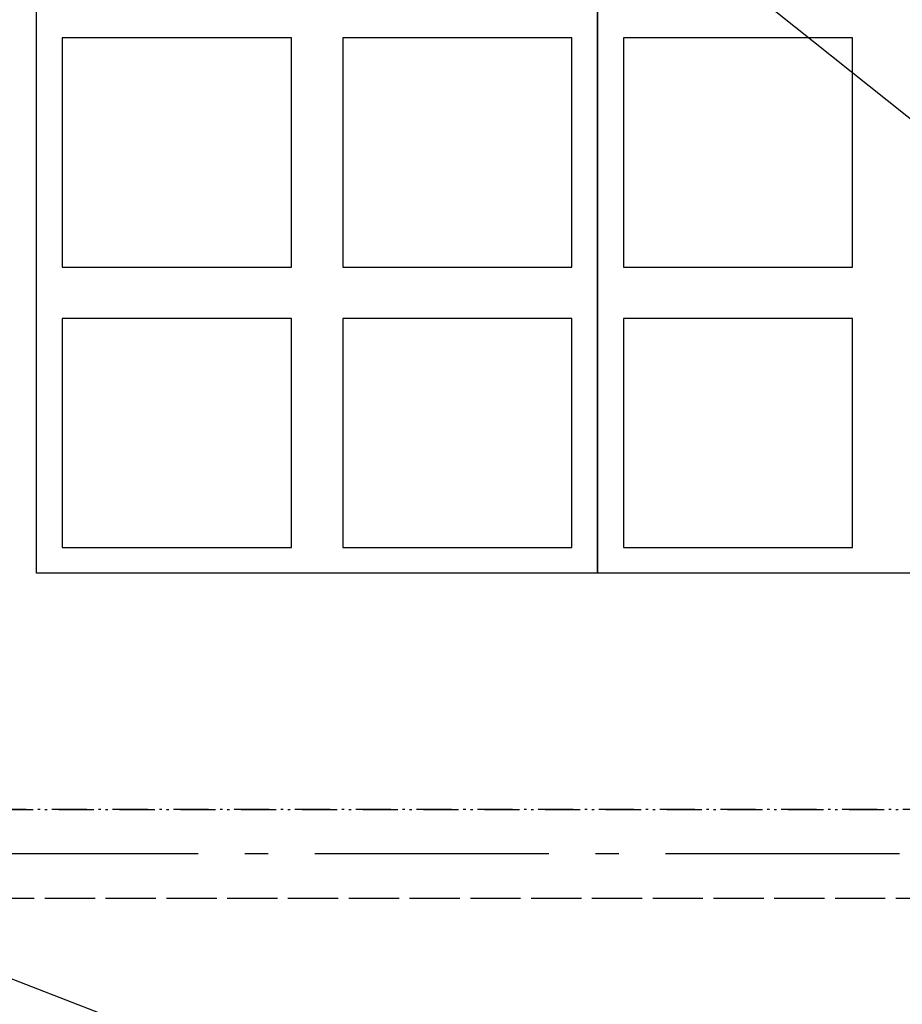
# Model space of a CAD drawing. Header units: millimetres. Extents: x -173281 to 144469, y -85977 to 83288.
# Tile 231 of 256: x -77142 to -75254, y -22539 to -20433. Entities that reach past the tile are written whole.
import ezdxf
from ezdxf.enums import TextEntityAlignment as Align

# ---------------------------------------------------------------- set-up
doc = ezdxf.new("R2010")
doc.units = ezdxf.units.MM
doc.header["$LTSCALE"] = 0.5
doc.header["$MEASUREMENT"] = 0
for name, pattern in [('Akselinje', [1500, 1000, -200, 100, -200]), ('Over snittplan', [260, 150, -50, 10, -50]), ('PLINE', [0])]:
    doc.linetypes.add(name, pattern=pattern)
for name, color, linetype in [('253- Oppforet gulv_ påstøp(Nye konstruksjoner)', 7, 'Continuous'), ('256- Faste himlinger og overflatebehandling', 7, 'Continuous'), ('256- Faste himlinger og overflatebehandling(Nye konstruksjoner)', 7, 'Continuous'), ('82-- Modullinjer', 7, 'Continuous')]:
    doc.layers.add(name, color=color, linetype=linetype)
doc.styles.add('GENERATED_STYLE_2', font='arial.ttf')

# ---------------------------------------------------------------- blocks, each defined once
blk = doc.blocks.new('Standard grid marker[188]', base_point=(20939.5, -22216.9))
at = {"layer": '82-- Modullinjer', "linetype": 'Akselinje'}
blk.add_line((20739.5, -22216.9), (-81321.3, -22216.9), dxfattribs=at)
at = {"layer": '82-- Modullinjer', "style": 'GENERATED_STYLE_2'}
for tag, p in [('AC_MarkerText_1_1', (-81898.8, -22256.9)), ('AC_MarkerText_1_0', (21062, -22256.9))]:
    blk.add_attdef(tag, text='', height=175, rotation=90, dxfattribs=at).set_placement(p, align=Align.TOP_CENTER)

msp = doc.modelspace()

# ---------------------------------------------------------------- linework, layer by layer
at = {"layer": '253- Oppforet gulv_ påstøp(Nye konstruksjoner)', "linetype": 'PLINE'}
msp.add_line((-68938.2, -25666.9), (-77605.7, -18756.9), dxfattribs=at)
at = {"layer": '256- Faste himlinger og overflatebehandling', "linetype": 'Over snittplan'}
for p, q in [((-77578.2, -22121.9), (-68773.2, -22121.9)), ((-77578.2, -22311.9), (-68773.2, -22311.9))]:
    msp.add_line(p, q, dxfattribs=at)
at = {"layer": '256- Faste himlinger og overflatebehandling(Nye konstruksjoner)', "linetype": 'PLINE'}
msp.add_line((-68938.2, -25666.9), (-77605.7, -22311.9), dxfattribs=at)
for points in [[(-75905.9, -19216.9), (-75905.9, -21616.9), (-77105.9, -21616.9), (-77105.9, -19216.9)], [(-74705.9, -19216.9), (-74705.9, -21616.9), (-75905.9, -21616.9), (-75905.9, -19216.9)], [(-76560.9, -20471.9), (-77050.9, -20471.9), (-77050.9, -20961.9), (-76560.9, -20961.9)], [(-75960.9, -20471.9), (-76450.9, -20471.9), (-76450.9, -20961.9), (-75960.9, -20961.9)], [(-75360.9, -20471.9), (-75850.9, -20471.9), (-75850.9, -20961.9), (-75360.9, -20961.9)], [(-76560.9, -21071.9), (-77050.9, -21071.9), (-77050.9, -21561.9), (-76560.9, -21561.9)], [(-75960.9, -21071.9), (-76450.9, -21071.9), (-76450.9, -21561.9), (-75960.9, -21561.9)], [(-75360.9, -21071.9), (-75850.9, -21071.9), (-75850.9, -21561.9), (-75360.9, -21561.9)]]:
    msp.add_lwpolyline(points, close=True, dxfattribs=at)
at = {"layer": '256- Faste himlinger og overflatebehandling(Nye konstruksjoner)', "linetype": 'Over snittplan', "flags": 128}
for points in [[(-68938.2, -22121.9), (-77605.7, -22121.9)], [(-77605.7, -22311.9), (-68938.2, -22311.9)]]:
    msp.add_lwpolyline(points, dxfattribs=at)

# ---------------------------------------------------------------- block references
at = {"layer": '82-- Modullinjer', "linetype": 'PLINE'}
msp.add_blockref('Standard grid marker[188]', (20939.5, -22216.9), dxfattribs=at)

doc.saveas('drawing.dxf')
